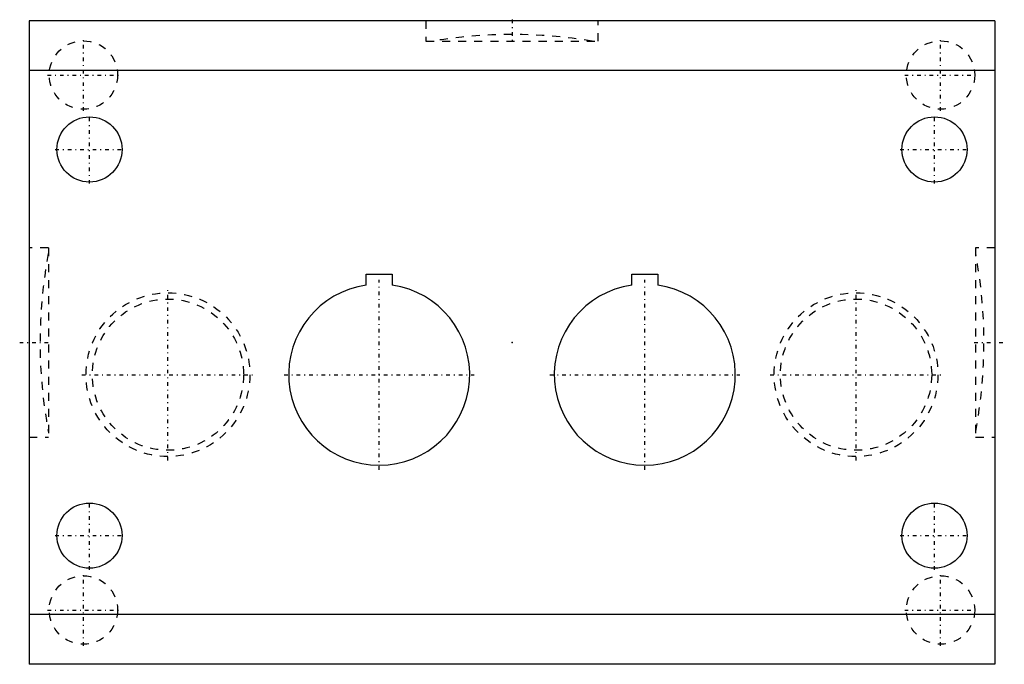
# Model space of a CAD drawing. Extents: x -61 to 61, y -40 to 40.
import ezdxf

# ---------------------------------------------------------------- set-up
doc = ezdxf.new("R2010")
doc.units = 0
doc.linetypes.add('CENTER', pattern=[1.5, 0.45, -0.5, 0.05, -0.5])
doc.linetypes.add('DASHED', pattern=[2, 1, -1])
for name, color, linetype in [('AM_0', 7, 'CONTINUOUS'), ('AM_3', 7, 'DASHED'), ('AM_7', 7, 'CENTER'), ('CONNECTIONPOINTS', 1, 'CONTINUOUS')]:
    doc.layers.add(name, color=color, linetype=linetype)

msp = doc.modelspace()

# ---------------------------------------------------------------- linework, layer by layer
at = {"layer": 'AM_0', "color": 7, "linetype": 'CONTINUOUS'}
for p, q in [((60, 40), (-60, 40)), ((-60, 40), (-60, -40)), ((60, 40), (60, -40)), ((60, 33.81), (-60, 33.81)), ((-18.1, 7.14), (-18.1, 8.5)), ((-18.1, 8.5), (-14.9, 8.5)), ((-14.9, 8.5), (-14.9, 7.14)), ((14.9, 7.14), (14.9, 8.5)), ((14.9, 8.5), (18.1, 8.5)), ((18.1, 8.5), (18.1, 7.14)), ((60, -33.81), (-60, -33.81)), ((60, -40), (-60, -40))]:
    msp.add_line(p, q, dxfattribs=at)
for centre in [(-52.5, 24), (52.5, 24), (-52.5, -24), (52.5, -24)]:
    msp.add_circle(centre, 4.05, dxfattribs=at)
for centre in [(-16.5, -4), (16.5, -4)]:
    msp.add_arc(centre, 11.25, 98.1765, 81.8235, dxfattribs=at)
at = {"layer": 'AM_3', "color": 6, "linetype": 'DASHED'}
for p, q in [((-10.69, 40), (-10.69, 37.44)), ((10.69, 37.44), (10.69, 40)), ((-10.69, 37.44), (10.69, 37.44)), ((-57.61, 11.75), (-60, 11.75)), ((-57.61, 11.75), (-57.61, -11.75)), ((60, 11.75), (57.61, 11.75)), ((57.61, 11.75), (57.61, -11.75)), ((-60, -11.75), (-57.61, -11.75)), ((57.61, -11.75), (60, -11.75))]:
    msp.add_line(p, q, dxfattribs=at)
for centre, radius in [((-53.25, 33.25), 4.25), ((53.25, 33.25), 4.25), ((-42.75, -4), 10.18), ((42.75, -4), 10.18), ((-42.75, -4), 9.4), ((42.75, -4), 9.4), ((-53.25, -33.25), 4.25), ((53.25, -33.25), 4.25)]:
    msp.add_circle(centre, radius, dxfattribs=at)
for centre, start, end in [((0, -21.72), 80.4496, 99.5504), ((1.36, 0), 169.3874, 190.6126), ((-1.36, 0), 349.3874, 10.6126)]:
    msp.add_arc(centre, 60, start, end, dxfattribs=at)
at = {"layer": 'AM_7', "color": 4, "linetype": 'CENTER'}
for p, q in [((0, 40.13), (0, 37.32)), ((-53.25, 28.79), (-53.25, 37.71)), ((53.25, 28.79), (53.25, 37.71)), ((-57.71, 33.25), (-48.79, 33.25)), ((48.79, 33.25), (57.71, 33.25)), ((-52.5, 19.75), (-52.5, 28.25)), ((52.5, 19.75), (52.5, 28.25)), ((-56.75, 24), (-48.25, 24)), ((48.25, 24), (56.75, 24)), ((-16.5, -15.81), (-16.5, 7.81)), ((16.5, -15.81), (16.5, 7.81)), ((-42.75, -14.68), (-42.75, 6.68)), ((42.75, -14.68), (42.75, 6.68)), ((-61.17, 0), (-57.44, 0)), ((57.44, 0), (61.17, 0)), ((-53.43, -4), (-32.07, -4)), ((-28.31, -4), (-4.69, -4)), ((4.69, -4), (28.31, -4)), ((32.07, -4), (53.43, -4)), ((-52.5, -28.25), (-52.5, -19.75)), ((52.5, -28.25), (52.5, -19.75)), ((-56.75, -24), (-48.25, -24)), ((48.25, -24), (56.75, -24)), ((-53.25, -37.71), (-53.25, -28.79)), ((53.25, -37.71), (53.25, -28.79)), ((-57.71, -33.25), (-48.79, -33.25)), ((48.79, -33.25), (57.71, -33.25))]:
    msp.add_line(p, q, dxfattribs=at)
at = {"layer": 'CONNECTIONPOINTS', "color": 1, "linetype": 'CONTINUOUS'}
for p in [(0, 0), (-16.5, -4), (16.5, -4)]:
    msp.add_point(p, dxfattribs=at)

doc.saveas('drawing.dxf')
